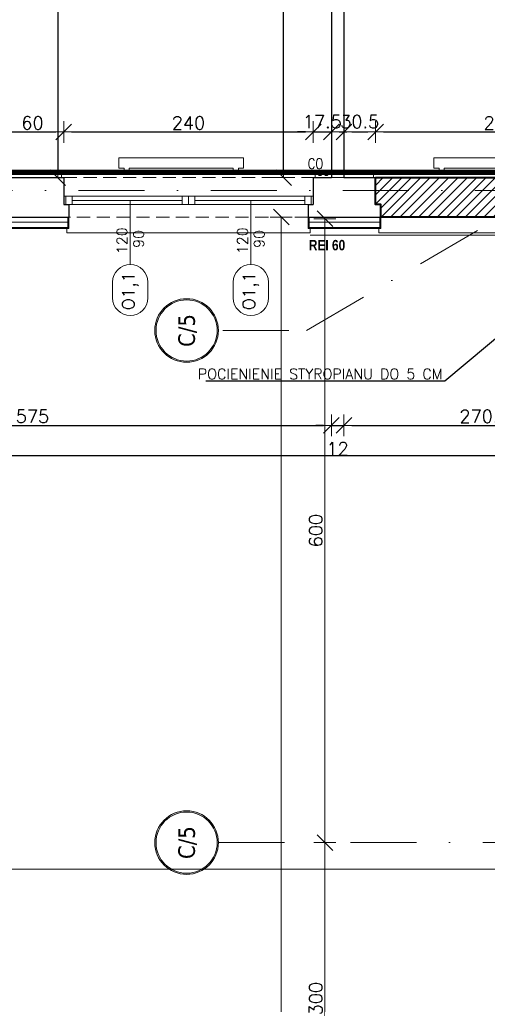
# Model space of a CAD drawing. Header units: millimetres. Extents: x 23192 to 177760, y -399809 to -79279.
# Tile 114 of 256: x 51379 to 51829, y -196383 to -195436. Entities that reach past the tile are written whole.
import ezdxf
from ezdxf import colors
from ezdxf.entities.mleader import LeaderData, LeaderLine
from ezdxf.enums import TextEntityAlignment as Align
from ezdxf.math import Vec2, Vec3

# ---------------------------------------------------------------- set-up
doc = ezdxf.new("R2010")
doc.units = ezdxf.units.MM
for name, pattern in [('2_3', [1, 0.5, -0.5]), ('DASHDOT', [25.4, 12.7, -6.35, 0, -6.35]), ('HIDDEN', [9.525, 6.35, -3.175]), ('STRICHLINIE', [0.75, 0.5, -0.25])]:
    doc.linetypes.add(name, pattern=pattern)
doc.layers.get('0').update_dxf_attribs({"lineweight": 0})
for name, color, linetype, lineweight in [('! WYPOSAŻENIE', 252, 'Continuous', 5), ('!! 0_ Istn-okna', 6, 'Continuous', 13), ('!! 0_ Istn-sciany', 3, 'Continuous', 30), ('!! 0_ Istn-widok', 1, 'Continuous', 15), ('!! 0_Istn-armatura', 6, 'Continuous', 9), ('!! 0_Istn-cienka', 4, 'Continuous', 9), ('!! 0_Opis_okna', 8, 'Continuous', 15), ('!! 0_Opis_pom', 9, 'Continuous', 13), ('!! 1  WYDZIELENIE PPOŻ', 252, 'Continuous', 0), ('!! 1_ tynk zewn  - nowy', 21, 'Continuous', 20), ('!! 1_hatch projektowane ściany', 4, 'Continuous', 5), ('!! 1_PROJ Sciany', 2, 'Continuous', 40), ('!! 2_ remont Ocieplenie', 4, 'ZIGZAG', 5), ('!! wymiary osi', 250, 'Continuous', 9), ('0-osie-liniA', 14, 'DASHDOT', 5), ('0-osie-tx', 66, 'Continuous', 9)]:
    doc.layers.add(name, color=color, linetype=linetype, lineweight=lineweight)
doc.layers.add('!! 0_Istn-grzejniki', color=7, linetype='Continuous', lineweight=0, plot=False)
doc.layers.add('!! 0_ramki', color=66, linetype='Continuous', lineweight=9, plot=False)
doc.styles.add('ARCHETYP', font='romans.shx', dxfattribs={"height": 15})
doc.styles.add('SKALA 1-1', font='simplex.shx', dxfattribs={"height": 2.5})
doc.styles.add('STYLE7', font='ARIALNB.TTF')
doc.styles.add('TAHOMA', font='tahoma.ttf')
doc.styles.add('TXT', font='simplex.shx')
doc.linetypes.add('ZIGZAG', pattern='A,0.00254,-5.08,[131,ltypeshp.shx,S=5.08,R=0,X=-5.08,Y=0],-10.16,[131,ltypeshp.shx,S=5.08,R=180,X=5.08,Y=0],-5.08', length=20.32254)
doc.dimstyles.new('DIM50', dxfattribs={"dimscale": 5, "dimtxt": 2.5, "dimasz": 1.5, "dimexe": 0, "dimexo": 0, "dimgap": 0.5, "dimtad": 1, "dimdec": 4, "dimrnd": 0.5, "dimdsep": 46, "dimtxsty": 'TXT', "dimblk1": 'TICK1', "dimblk2": 'TICK1', "dimsah": 1, "dimcen": 0, "dimse1": 1, "dimse2": 1, "dimclrd": 1, "dimclre": 7, "dimclrt": 9, "dimadec": 0, "dimazin": 0, "dimtfac": 1, "dimtdec": 4, "dimtmove": 2, "dimatfit": 3, "dimldrblk": 'TICK1', "dimfxl": 1, "dimtolj": 1, "dimarcsym": 0})

# ---------------------------------------------------------------- blocks, each defined once
blk = doc.blocks.new('*U80')
h = blk.add_hatch(color=256)
edge = h.paths.add_edge_path()
edge.add_arc((0, 0), 30.6, 0, 360)
edge = h.paths.add_edge_path(flags=17)
edge.add_arc((0, 0), 29.4, 0, 360)
for radius in [30.6, 29.4]:
    blk.add_circle((0, 0), radius)
at = {"style": 'TAHOMA', "flags": 8}
blk.add_attdef('ANSICHTSNUMMER', text='', height=16, dxfattribs=at).set_placement((0, 0), align=Align.MIDDLE_CENTER)
blk = doc.blocks.new('TICK1')
at = {"color": 0}
for p, q in [((0, -1.4), (0, 1.4)), ((0, 0), (-1, 0))]:
    blk.add_line(p, q, dxfattribs=at)
at = {"color": 2}
blk.add_line((-1, -1), (1, 1), dxfattribs=at)
blk = doc.blocks.new('*D3753')
at = {"layer": '!! wymiary osi', "color": 1, "lineweight": -2, "transparency": 16777216}
blk.add_line((51630.44, -197482.59), (51630.44, -195696.09), dxfattribs=at)
at = {"layer": 'DEFPOINTS', "color": 0, "transparency": 16777216}
for p in [(51630.44, -195688.59), (51851.71, -195688.59), (51851.71, -197490.09)]:
    blk.add_point(p, dxfattribs=at)
at = {"layer": '!! wymiary osi', "color": 1, "lineweight": -2, "transparency": 16777216, "xscale": 7.5, "yscale": 7.5, "zscale": 7.5}
for p, rotation in [((51630.44, -195688.59), 90), ((51630.44, -197490.09), 270)]:
    blk.add_blockref('TICK1', p, dxfattribs=dict(at, rotation=rotation))
at = {"layer": '!! wymiary osi', "color": 9, "transparency": 16777216, "insert": (51621.69, -196589.34), "char_height": 12.5, "attachment_point": 5, "rotation": 90, "style": 'TXT'}
blk.add_mtext('\\A1;1801.5', dxfattribs=at)
blk = doc.blocks.new('*D3756')
at = {"layer": '!! wymiary osi', "color": 1, "lineweight": -2, "transparency": 16777216}
blk.add_line((51672.46, -196582.59), (51672.46, -196297.59), dxfattribs=at)
at = {"layer": 'DEFPOINTS', "color": 0, "transparency": 16777216}
for p in [(51672.46, -196290.09), (51672.46, -196290.09), (51672.46, -196590.09)]:
    blk.add_point(p, dxfattribs=at)
at = {"layer": '!! wymiary osi', "color": 1, "lineweight": -2, "transparency": 16777216, "xscale": 7.5, "yscale": 7.5, "zscale": 7.5}
for p, rotation in [((51672.46, -196290.09), 90), ((51672.46, -196590.09), 270)]:
    blk.add_blockref('TICK1', p, dxfattribs=dict(at, rotation=rotation))
at = {"layer": '!! wymiary osi', "color": 9, "transparency": 16777216, "insert": (51663.71, -196440.09), "char_height": 12.5, "attachment_point": 5, "rotation": 90, "style": 'TXT'}
blk.add_mtext('\\A1;300', dxfattribs=at)
blk = doc.blocks.new('*D3757')
at = {"layer": '!! wymiary osi', "color": 1, "lineweight": -2, "transparency": 16777216}
blk.add_line((51672.46, -196282.59), (51672.46, -195697.59), dxfattribs=at)
at = {"layer": 'DEFPOINTS', "color": 0, "transparency": 16777216}
for p in [(51672.46, -195690.09), (51837.14, -195690.09), (51672.46, -196290.09)]:
    blk.add_point(p, dxfattribs=at)
at = {"layer": '!! wymiary osi', "color": 1, "lineweight": -2, "transparency": 16777216, "xscale": 7.5, "yscale": 7.5, "zscale": 7.5}
for p, rotation in [((51672.46, -195690.09), 90), ((51672.46, -196290.09), 270)]:
    blk.add_blockref('TICK1', p, dxfattribs=dict(at, rotation=rotation))
at = {"layer": '!! wymiary osi', "color": 9, "transparency": 16777216, "insert": (51663.71, -195990.09), "char_height": 12.5, "attachment_point": 5, "rotation": 90, "style": 'TXT'}
blk.add_mtext('\\A1;600', dxfattribs=at)
blk = doc.blocks.new('1_ok-opis')
blk.add_line((0, 111.61), (0, 50))
for points in [[(-17, 128.61), (-17, 143.61)], [(17, 128.61), (17, 143.61)]]:
    blk.add_lwpolyline(points)
for centre, start, end in [((0, 143.61), 0, 180), ((0, 128.61), 180, 0)]:
    blk.add_arc(centre, 17, start, end)
at = {"style": 'ARCHETYP'}
for tag, height, rotation, p in [('NR', 12, 90, (0, 136.9)), ('NR', 12, 270, (0, 136.9)), ('SZEROKOŚĆ', 10, 90, (-8, 78.29)), ('WYSOKOŚĆ', 10, 270, (-8, 78.29)), ('WYSOKOŚĆ', 10, 90, (8, 78.29)), ('SZEROKOŚĆ', 10, 270, (8, 78.29))]:
    blk.add_attdef(tag, text='', height=height, rotation=rotation, dxfattribs=at).set_placement(p, align=Align.MIDDLE)
blk = doc.blocks.new('*D2291')
at = {"layer": '!! wymiary osi', "color": 1, "lineweight": -2, "transparency": 16777216}
blk.add_line((48888.21, -195854.74), (51948.21, -195854.74), dxfattribs=at)
at = {"layer": 'DEFPOINTS', "color": 0, "transparency": 16777216}
for p in [(48880.71, -195636.59), (51955.71, -195636.59), (51955.71, -195854.74)]:
    blk.add_point(p, dxfattribs=at)
at = {"layer": '!! wymiary osi', "color": 1, "lineweight": -2, "transparency": 16777216, "xscale": 7.5, "yscale": 7.5, "zscale": 7.5, "rotation": 180}
blk.add_blockref('TICK1', (48880.71, -195854.74), dxfattribs=at)
at = {"layer": '!! wymiary osi', "color": 1, "lineweight": -2, "transparency": 16777216, "xscale": 7.5, "yscale": 7.5, "zscale": 7.5}
blk.add_blockref('TICK1', (51955.71, -195854.74), dxfattribs=at)
at = {"layer": '!! wymiary osi', "color": 9, "transparency": 16777216, "insert": (50418.21, -195845.99), "char_height": 12.5, "attachment_point": 5, "style": 'TXT'}
blk.add_mtext('\\A1;3075', dxfattribs=at)
blk = doc.blocks.new('*D2309')
at = {"layer": '!! wymiary osi', "color": 1, "lineweight": -2, "transparency": 16777216}
blk.add_line((51111.21, -195825.86), (51671.21, -195825.86), dxfattribs=at)
at = {"layer": 'DEFPOINTS', "color": 0, "transparency": 16777216}
for p in [(51103.71, -195587.59), (51678.71, -195587.59), (51678.71, -195825.86)]:
    blk.add_point(p, dxfattribs=at)
at = {"layer": '!! wymiary osi', "color": 1, "lineweight": -2, "transparency": 16777216, "xscale": 7.5, "yscale": 7.5, "zscale": 7.5, "rotation": 180}
blk.add_blockref('TICK1', (51103.71, -195825.86), dxfattribs=at)
at = {"layer": '!! wymiary osi', "color": 1, "lineweight": -2, "transparency": 16777216, "xscale": 7.5, "yscale": 7.5, "zscale": 7.5}
blk.add_blockref('TICK1', (51678.71, -195825.86), dxfattribs=at)
at = {"layer": '!! wymiary osi', "color": 9, "transparency": 16777216, "insert": (51391.21, -195817.11), "char_height": 12.5, "attachment_point": 5, "style": 'TXT'}
blk.add_mtext('\\A1;575', dxfattribs=at)
blk = doc.blocks.new('*D2310')
at = {"layer": '!! wymiary osi', "color": 1, "lineweight": -2, "transparency": 16777216}
for p, q in [((51671.21, -195825.86), (51663.71, -195825.86)), ((51678.71, -195825.86), (51690.71, -195825.86)), ((51698.21, -195825.86), (51705.71, -195825.86))]:
    blk.add_line(p, q, dxfattribs=at)
at = {"layer": 'DEFPOINTS', "color": 0, "transparency": 16777216}
for p in [(51678.71, -195587.59), (51690.71, -195587.59), (51690.71, -195825.86)]:
    blk.add_point(p, dxfattribs=at)
at = {"layer": '!! wymiary osi', "color": 1, "lineweight": -2, "transparency": 16777216, "xscale": 7.5, "yscale": 7.5, "zscale": 7.5}
blk.add_blockref('TICK1', (51678.71, -195825.86), dxfattribs=at)
at = {"layer": '!! wymiary osi', "color": 1, "lineweight": -2, "transparency": 16777216, "xscale": 7.5, "yscale": 7.5, "zscale": 7.5, "rotation": 180}
blk.add_blockref('TICK1', (51690.71, -195825.86), dxfattribs=at)
at = {"layer": '!! wymiary osi', "color": 9, "transparency": 16777216, "insert": (51684.71, -195848.36), "char_height": 12.5, "attachment_point": 5, "style": 'TXT'}
blk.add_mtext('\\A1;12', dxfattribs=at)
blk = doc.blocks.new('*D2311')
at = {"layer": '!! wymiary osi', "color": 1, "lineweight": -2, "transparency": 16777216}
blk.add_line((51698.21, -195825.86), (51953.72, -195825.86), dxfattribs=at)
at = {"layer": 'DEFPOINTS', "color": 0, "transparency": 16777216}
for p in [(51690.71, -195587.59), (51961.22, -195587.59), (51961.22, -195825.86)]:
    blk.add_point(p, dxfattribs=at)
at = {"layer": '!! wymiary osi', "color": 1, "lineweight": -2, "transparency": 16777216, "xscale": 7.5, "yscale": 7.5, "zscale": 7.5, "rotation": 180}
blk.add_blockref('TICK1', (51690.71, -195825.86), dxfattribs=at)
at = {"layer": '!! wymiary osi', "color": 1, "lineweight": -2, "transparency": 16777216, "xscale": 7.5, "yscale": 7.5, "zscale": 7.5}
blk.add_blockref('TICK1', (51961.22, -195825.86), dxfattribs=at)
at = {"layer": '!! wymiary osi', "color": 9, "transparency": 16777216, "insert": (51825.96, -195817.11), "char_height": 12.5, "attachment_point": 5, "style": 'TXT'}
blk.add_mtext('\\A1;270.5', dxfattribs=at)
blk = doc.blocks.new('*D2355')
at = {"layer": '!! wymiary osi', "color": 1, "lineweight": -2, "transparency": 16777216}
blk.add_line((51368.72, -195543.73), (51413.72, -195543.73), dxfattribs=at)
at = {"layer": 'DEFPOINTS', "color": 0, "transparency": 16777216}
for p in [(51421.22, -195543.73), (51361.22, -195587.59), (51421.22, -195587.59)]:
    blk.add_point(p, dxfattribs=at)
at = {"layer": '!! wymiary osi', "color": 1, "lineweight": -2, "transparency": 16777216, "xscale": 7.5, "yscale": 7.5, "zscale": 7.5, "rotation": 180}
blk.add_blockref('TICK1', (51361.22, -195543.73), dxfattribs=at)
at = {"layer": '!! wymiary osi', "color": 1, "lineweight": -2, "transparency": 16777216, "xscale": 7.5, "yscale": 7.5, "zscale": 7.5}
blk.add_blockref('TICK1', (51421.22, -195543.73), dxfattribs=at)
at = {"layer": '!! wymiary osi', "color": 9, "transparency": 16777216, "insert": (51391.22, -195534.98), "char_height": 12.5, "attachment_point": 5, "style": 'TXT'}
blk.add_mtext('\\A1;60', dxfattribs=at)
blk = doc.blocks.new('*D2356')
at = {"layer": '!! wymiary osi', "color": 1, "lineweight": -2, "transparency": 16777216}
blk.add_line((51428.72, -195543.73), (51653.72, -195543.73), dxfattribs=at)
at = {"layer": 'DEFPOINTS', "color": 0, "transparency": 16777216}
for p in [(51661.22, -195543.73), (51421.22, -195587.59), (51661.22, -195587.59)]:
    blk.add_point(p, dxfattribs=at)
at = {"layer": '!! wymiary osi', "color": 1, "lineweight": -2, "transparency": 16777216, "xscale": 7.5, "yscale": 7.5, "zscale": 7.5, "rotation": 180}
blk.add_blockref('TICK1', (51421.22, -195543.73), dxfattribs=at)
at = {"layer": '!! wymiary osi', "color": 1, "lineweight": -2, "transparency": 16777216, "xscale": 7.5, "yscale": 7.5, "zscale": 7.5}
blk.add_blockref('TICK1', (51661.22, -195543.73), dxfattribs=at)
at = {"layer": '!! wymiary osi', "color": 9, "transparency": 16777216, "insert": (51541.22, -195534.98), "char_height": 12.5, "attachment_point": 5, "style": 'TXT'}
blk.add_mtext('\\A1;240', dxfattribs=at)
blk = doc.blocks.new('*D2357')
at = {"layer": '!! wymiary osi', "color": 1, "lineweight": -2, "transparency": 16777216}
for p, q in [((51653.72, -195543.73), (51646.22, -195543.73)), ((51661.22, -195543.73), (51678.71, -195543.73)), ((51686.21, -195543.73), (51693.71, -195543.73))]:
    blk.add_line(p, q, dxfattribs=at)
at = {"layer": 'DEFPOINTS', "color": 0, "transparency": 16777216}
for p in [(51678.71, -195543.73), (51661.22, -195587.59), (51678.71, -195587.59)]:
    blk.add_point(p, dxfattribs=at)
at = {"layer": '!! wymiary osi', "color": 1, "lineweight": -2, "transparency": 16777216, "xscale": 7.5, "yscale": 7.5, "zscale": 7.5}
blk.add_blockref('TICK1', (51661.22, -195543.73), dxfattribs=at)
at = {"layer": '!! wymiary osi', "color": 1, "lineweight": -2, "transparency": 16777216, "xscale": 7.5, "yscale": 7.5, "zscale": 7.5, "rotation": 180}
blk.add_blockref('TICK1', (51678.71, -195543.73), dxfattribs=at)
at = {"layer": '!! wymiary osi', "color": 9, "transparency": 16777216, "insert": (51669.96, -195533.73), "char_height": 12.5, "attachment_point": 5, "style": 'TXT'}
blk.add_mtext('\\A1;17.5', dxfattribs=at)
blk = doc.blocks.new('*D2358')
at = {"layer": '!! wymiary osi', "color": 1, "lineweight": -2, "transparency": 16777216}
blk.add_line((51698.21, -195543.73), (51713.72, -195543.73), dxfattribs=at)
at = {"layer": 'DEFPOINTS', "color": 0, "transparency": 16777216}
for p in [(51721.22, -195543.73), (51690.71, -195587.59), (51721.22, -195587.59)]:
    blk.add_point(p, dxfattribs=at)
at = {"layer": '!! wymiary osi', "color": 1, "lineweight": -2, "transparency": 16777216, "xscale": 7.5, "yscale": 7.5, "zscale": 7.5, "rotation": 180}
blk.add_blockref('TICK1', (51690.71, -195543.73), dxfattribs=at)
at = {"layer": '!! wymiary osi', "color": 1, "lineweight": -2, "transparency": 16777216, "xscale": 7.5, "yscale": 7.5, "zscale": 7.5}
blk.add_blockref('TICK1', (51721.22, -195543.73), dxfattribs=at)
at = {"layer": '!! wymiary osi', "color": 9, "transparency": 16777216, "insert": (51705.96, -195533.73), "char_height": 12.5, "attachment_point": 5, "style": 'TXT'}
blk.add_mtext('\\A1;30.5', dxfattribs=at)
blk = doc.blocks.new('*D2359')
at = {"layer": '!! wymiary osi', "color": 1, "lineweight": -2, "transparency": 16777216}
blk.add_line((51728.72, -195543.73), (51953.72, -195543.73), dxfattribs=at)
at = {"layer": 'DEFPOINTS', "color": 0, "transparency": 16777216}
for p in [(51961.22, -195543.73), (51721.22, -195587.59), (51961.22, -195587.59)]:
    blk.add_point(p, dxfattribs=at)
at = {"layer": '!! wymiary osi', "color": 1, "lineweight": -2, "transparency": 16777216, "xscale": 7.5, "yscale": 7.5, "zscale": 7.5, "rotation": 180}
blk.add_blockref('TICK1', (51721.22, -195543.73), dxfattribs=at)
at = {"layer": '!! wymiary osi', "color": 1, "lineweight": -2, "transparency": 16777216, "xscale": 7.5, "yscale": 7.5, "zscale": 7.5}
blk.add_blockref('TICK1', (51961.22, -195543.73), dxfattribs=at)
at = {"layer": '!! wymiary osi', "color": 9, "transparency": 16777216, "insert": (51841.22, -195534.98), "char_height": 12.5, "attachment_point": 5, "style": 'TXT'}
blk.add_mtext('\\A1;240', dxfattribs=at)
blk = doc.blocks.new('*D2573')
at = {"layer": '!! wymiary osi', "color": 1, "lineweight": -2, "transparency": 16777216}
blk.add_line((51632.79, -195580.09), (51632.79, -195157.1), dxfattribs=at)
at = {"layer": 'DEFPOINTS', "color": 0, "transparency": 16777216}
for p in [(51632.79, -195149.6), (51678.71, -195149.6), (51678.71, -195587.59)]:
    blk.add_point(p, dxfattribs=at)
at = {"layer": '!! wymiary osi', "color": 1, "lineweight": -2, "transparency": 16777216, "xscale": 7.5, "yscale": 7.5, "zscale": 7.5}
for p, rotation in [((51632.79, -195149.6), 90), ((51632.79, -195587.59), 270)]:
    blk.add_blockref('TICK1', p, dxfattribs=dict(at, rotation=rotation))
at = {"layer": '!! wymiary osi', "color": 9, "transparency": 16777216, "insert": (51624.04, -195368.59), "char_height": 12.5, "attachment_point": 5, "rotation": 90, "style": 'TXT'}
blk.add_mtext('\\A1;438', dxfattribs=at)
blk = doc.blocks.new('*D2576')
at = {"layer": '!! wymiary osi', "color": 1, "lineweight": -2, "transparency": 16777216}
blk.add_line((51415.47, -195091.09), (51415.47, -195580.09), dxfattribs=at)
at = {"layer": 'DEFPOINTS', "color": 0, "transparency": 16777216}
for p in [(51361.71, -195083.59), (51361.22, -195587.59), (51415.47, -195587.59)]:
    blk.add_point(p, dxfattribs=at)
at = {"layer": '!! wymiary osi', "color": 1, "lineweight": -2, "transparency": 16777216, "xscale": 7.5, "yscale": 7.5, "zscale": 7.5}
for p, rotation in [((51415.47, -195083.59), 90), ((51415.47, -195587.59), 270)]:
    blk.add_blockref('TICK1', p, dxfattribs=dict(at, rotation=rotation))
at = {"layer": '!! wymiary osi', "color": 9, "transparency": 16777216, "insert": (51406.72, -195335.59), "char_height": 12.5, "attachment_point": 5, "rotation": 90, "style": 'TXT'}
blk.add_mtext('\\A1;504', dxfattribs=at)
blk = doc.blocks.new('BLOK OSI')
at = {"layer": '0-osie-liniA', "ltscale": 5}
for points in [[(48639.33021, -195663.0883), (55424.2848, -195663.0883)], [(51574.26032, -195797.61414), (51654.70835, -195797.61414), (51841.21802, -195688.5883)], [(51570.03302, -196290.0883), (53810.60983, -196290.0883)]]:
    blk.add_lwpolyline(points, dxfattribs=at)
at = {"layer": '0-osie-tx'}
ref = blk.add_blockref('*U80', (51539.43302, -195797.61414), dxfattribs=dict(at, rotation=270))
ref.add_attrib('ANSICHTSNUMMER', 'C/5', dxfattribs={"layer": '0', "height": 16, "rotation": 90, "style": 'TAHOMA', "flags": 8}).set_placement((51539.43302, -195797.61414), align=Align.MIDDLE_CENTER)
ref = blk.add_blockref('*U80', (51539.43302, -196290.0883), dxfattribs=dict(at, rotation=270))
ref.add_attrib('ANSICHTSNUMMER', 'C/5', dxfattribs={"layer": '0', "height": 16, "rotation": 90, "style": 'TAHOMA', "flags": 8}).set_placement((51539.43302, -196290.0883), align=Align.MIDDLE_CENTER)
at = {"layer": '!! wymiary osi'}
for base, p1, p2, picture, middle in [((51630.43546, -195688.5883), (51851.71142, -197490.0883), (51851.71142, -195688.5883), '*D3753', (51621.68546, -196589.3383)), ((51672.45727, -195690.0883), (51672.45727, -196290.0883), (51837.14395, -195690.0883), '*D3757', (51663.70727, -195990.0883)), ((51672.45727, -196290.0883), (51672.45727, -196590.0883), (51672.45727, -196290.0883), '*D3756', (51663.70727, -196440.0883))]:
    dim = blk.add_linear_dim(base=base, p1=p1, p2=p2, angle=90, dimstyle='DIM50', dxfattribs=at)
    dim.commit()
    dim.dimension.update_dxf_attribs({"geometry": picture, "text_midpoint": middle})

msp = doc.modelspace()

# ---------------------------------------------------------------- hatches: boundary and pattern name
at = {"layer": '!! 1_hatch projektowane ściany'}
h = msp.add_hatch(dxfattribs=at)
h.set_pattern_fill('ANSI31', color=256, scale=2)
h.paths.add_polyline_path([(51721.21802, -195587.5883), (51841.21802, -195587.5883), (51841.21802, -195625.5883), (51726.21802, -195625.5883), (51726.21802, -195613.5883), (51721.21802, -195613.5883)])

# ---------------------------------------------------------------- linework, layer by layer
at = {"layer": '!! 0_ Istn-okna'}
for points in [[(51421.21802, -195605.5883), (51661.21802, -195605.5883)], [(51429.21802, -195609.5883), (51535.21802, -195609.5883)], [(51547.21802, -195609.5883), (51653.21802, -195609.5883)], [(51421.21802, -195613.5883), (51661.21802, -195613.5883)]]:
    msp.add_lwpolyline(points, dxfattribs=at)
for points in [[(51423.21802, -195613.5883), (51429.21802, -195613.5883), (51429.21802, -195605.5883), (51423.21802, -195605.5883)], [(51535.21802, -195613.5883), (51541.21802, -195613.5883), (51541.21802, -195605.5883), (51535.21802, -195605.5883)], [(51541.21802, -195613.5883), (51547.21802, -195613.5883), (51547.21802, -195605.5883), (51541.21802, -195605.5883)], [(51653.21802, -195613.5883), (51659.21802, -195613.5883), (51659.21802, -195605.5883), (51653.21802, -195605.5883)]]:
    msp.add_lwpolyline(points, close=True, dxfattribs=at)
at = {"layer": '!! 0_ Istn-sciany'}
for points in [[(51678.71142, -195151.5883), (51678.71142, -195587.5883)], [(51690.71142, -195163.5883), (51690.71142, -195587.5883)], [(51361.21802, -195587.5883), (51421.21802, -195587.5883)], [(51421.21802, -195587.5883), (51421.21802, -195613.5883)], [(51661.21802, -195587.5883), (51678.71142, -195587.5883)], [(51661.21802, -195587.5883), (51661.21802, -195613.5883)], [(51690.71142, -195587.5883), (51721.21802, -195587.5883)], [(51721.21802, -195587.5883), (51721.21802, -195613.5883)], [(51421.21802, -195613.5883), (51426.21802, -195613.5883)], [(51426.21802, -195613.5883), (51426.21802, -195625.5883)], [(51656.21802, -195613.5883), (51661.21802, -195613.5883)], [(51656.21802, -195613.5883), (51656.21802, -195625.5883)], [(51726.21802, -195613.5883), (51726.21802, -195625.5883)], [(51356.21802, -195625.5883), (51426.21802, -195625.5883)], [(51656.21802, -195625.5883), (51726.21802, -195625.5883)]]:
    msp.add_lwpolyline(points, dxfattribs=at)
at = {"layer": '!! 0_ Istn-widok'}
for points in [[(51419.21802, -195582.5883), (51663.21802, -195582.5883)], [(51419.21802, -195587.5883), (51419.21802, -195582.5883)], [(51663.21802, -195587.5883), (51663.21802, -195582.5883)], [(51678.71142, -195587.5883), (51690.71142, -195587.5883)], [(51719.21802, -195582.5883), (51963.21802, -195582.5883)], [(51719.21802, -195587.5883), (51719.21802, -195582.5883)], [(51424.21802, -195635.5883), (51424.21802, -195640.5883)], [(51658.21802, -195635.5883), (51658.21802, -195640.5883)], [(51724.21802, -195635.5883), (51724.21802, -195640.5883)], [(51658.21802, -195640.5883), (51424.21802, -195640.5883)], [(51958.21802, -195640.5883), (51724.21802, -195640.5883)]]:
    msp.add_lwpolyline(points, dxfattribs=at)
at = {"layer": '!! 0_Istn-armatura'}
for centre in [(51667.71142, -195583.5883), (51673.71142, -195583.5883)]:
    msp.add_circle(centre, 2, dxfattribs=at)
at = {"layer": '!! 0_Istn-cienka', "linetype": 'HIDDEN', "ltscale": 2}
for points in [[(51421.21802, -195587.5883), (51661.21802, -195587.5883)], [(51721.21802, -195587.5883), (51961.21802, -195587.5883)], [(51656.21802, -195625.5883), (51426.21802, -195625.5883)], [(51956.21802, -195625.5883), (51726.21802, -195625.5883)]]:
    msp.add_lwpolyline(points, dxfattribs=at)
at = {"layer": '!! 0_Istn-grzejniki'}
for points in [[(51479.21802, -195583.42942), (51479.21802, -195578.42942), (51474.21802, -195578.42942), (51474.21802, -195568.42942), (51594.21802, -195568.42942), (51594.21802, -195578.42942), (51589.21802, -195578.42942), (51589.21802, -195583.42942), (51584.21802, -195583.42942), (51584.21802, -195578.42942), (51484.21802, -195578.42942), (51484.21802, -195583.42942)], [(51782.21802, -195583.42942), (51782.21802, -195578.42942), (51777.21802, -195578.42942), (51777.21802, -195568.42942), (51897.21802, -195568.42942), (51897.21802, -195578.42942), (51892.21802, -195578.42942), (51892.21802, -195583.42942), (51887.21802, -195583.42942), (51887.21802, -195578.42942), (51787.21802, -195578.42942), (51787.21802, -195583.42942)]]:
    msp.add_lwpolyline(points, close=True, dxfattribs=at)
at = {"layer": '!! 0_ramki'}
msp.add_lwpolyline([(48565.42916, -193282.57641), (52765.42916, -193282.57641), (52765.42916, -196252.57641), (48565.42916, -196252.57641)], close=True, dxfattribs=at)
at = {"layer": '!! 1  WYDZIELENIE PPOŻ', "color": 20, "linetype": '2_3', "ltscale": 10, "true_color": 0xf65c09, "const_width": 1}
msp.add_lwpolyline([(51841.21802, -195642.88711), (51658.13441, -195642.88711)], dxfattribs=at)
at = {"layer": '!! 1_ tynk zewn  - nowy'}
for points in [[(51425.21802, -195625.5883), (51425.21802, -195636.5883)], [(51426.21802, -195625.5883), (51426.21802, -195636.5883)], [(51656.21802, -195625.5883), (51656.21802, -195636.5883)], [(51657.21802, -195625.5883), (51657.21802, -195636.5883)], [(51725.21802, -195625.5883), (51725.21802, -195636.5883)], [(51726.21802, -195625.5883), (51726.21802, -195636.5883)], [(51426.21802, -195635.5883), (51356.21802, -195635.5883)], [(51426.21802, -195636.5883), (51356.21802, -195636.5883)], [(51726.21802, -195635.5883), (51656.21802, -195635.5883)], [(51726.21802, -195636.5883), (51656.21802, -195636.5883)]]:
    msp.add_lwpolyline(points, dxfattribs=at)
at = {"layer": '!! 1_PROJ Sciany', "color": 92, "linetype": 'STRICHLINIE', "ltscale": 25, "true_color": 0x00c200, "const_width": 5}
msp.add_lwpolyline([(52004.71142, -195582.5883), (53173.71142, -195582.5883), (53173.71142, -195567.04591), (54961.71142, -195569.58121), (54961.71142, -194921.5883), (54974.71142, -194921.5883), (54974.71142, -194356.5883), (54755.71142, -194356.5883), (54755.71142, -194956.5883), (53237.71142, -194956.5883), (53237.71142, -194656.5883), (52860.74164, -194656.5883), (52856.74164, -193996.5883), (51721.71142, -193996.5883), (51721.71142, -194956.5883), (51366.71142, -194956.5883), (51366.71142, -195088.5883), (51108.71142, -195088.5883), (51108.71142, -195582.5883)], close=True, dxfattribs=at)
at = {"layer": '!! 1_PROJ Sciany'}
msp.add_lwpolyline([(51721.21802, -195587.5883), (51841.21802, -195587.5883), (51841.21802, -195625.5883), (51726.21802, -195625.5883), (51726.21802, -195613.5883), (51721.21802, -195613.5883)], close=True, dxfattribs=at)
at = {"layer": '!! 2_ remont Ocieplenie', "linetype": 'ZIGZAG', "ltscale": 0.75}
for points in [[(51426.21802, -195630.5883), (51356.21802, -195630.5883)], [(51726.21802, -195630.5883), (51656.21802, -195630.5883)]]:
    msp.add_lwpolyline(points, dxfattribs=at)

# ---------------------------------------------------------------- block references
at = {"layer": '!! 0_Opis_okna'}
ref = msp.add_blockref('1_ok-opis', (51485.21802, -195559.5883), dxfattribs=dict(at, rotation=180))
ref.add_attrib('SZEROKOŚĆ', '120', dxfattribs={"layer": '0', "height": 10, "rotation": 90, "style": 'ARCHETYP'}).set_placement((51477.21802, -195648.30871), align=Align.MIDDLE)
ref.add_attrib('WYSOKOŚĆ', '90', dxfattribs={"layer": '0', "height": 10, "rotation": 90, "style": 'ARCHETYP'}).set_placement((51493.21802, -195646.53526), align=Align.MIDDLE)
ref.add_attrib('NR', 'O1,1', dxfattribs={"layer": '0', "height": 12, "rotation": 90, "style": 'ARCHETYP'}).set_placement((51485.21802, -195696.48975), align=Align.MIDDLE)
ref = msp.add_blockref('1_ok-opis', (51601.21802, -195559.5883), dxfattribs=dict(at, rotation=180))
ref.add_attrib('SZEROKOŚĆ', '120', dxfattribs={"layer": '0', "height": 10, "rotation": 90, "style": 'ARCHETYP'}).set_placement((51593.21802, -195648.30871), align=Align.MIDDLE)
ref.add_attrib('WYSOKOŚĆ', '90', dxfattribs={"layer": '0', "height": 10, "rotation": 90, "style": 'ARCHETYP'}).set_placement((51609.21802, -195646.53526), align=Align.MIDDLE)
ref.add_attrib('NR', 'O1,1', dxfattribs={"layer": '0', "height": 12, "rotation": 90, "style": 'ARCHETYP'}).set_placement((51601.21802, -195696.48975), align=Align.MIDDLE)
at = {"layer": '!! wymiary osi'}
msp.add_blockref('BLOK OSI', (0, 63), dxfattribs=at)

# ---------------------------------------------------------------- texts
at = {"layer": '! WYPOSAŻENIE', "color": 20, "true_color": 0xf65c09, "insert": (51656.99039, -195647.53895), "char_height": 10, "attachment_point": 1, "style": 'STYLE7'}
msp.add_mtext_dynamic_manual_height_columns('REI 60', width=58.1261145, gutter_width=75, heights=[0], dxfattribs=at)
at = {"layer": '!! 0_Istn-armatura', "style": 'ARCHETYP', "width": 0.8}
msp.add_text('CO', height=10, rotation=0.00000004, dxfattribs=at).set_placement((51656.08069, -195579.15757))

# ---------------------------------------------------------------- dimensions: what is measured, and where the dimension line sits
at = {"layer": '!! wymiary osi'}
for base, p1, p2, picture, middle in [((51415.47144, -195587.5883), (51361.71142, -195083.5883), (51361.21802, -195587.5883), '*D2576', (51406.72144, -195335.5883)), ((51632.792482, -195149.599347), (51678.711424, -195587.588303), (51678.711424, -195149.599347), '*D2573', (51624.042482, -195368.593825))]:
    dim = msp.add_linear_dim(base=base, p1=p1, p2=p2, angle=90, dimstyle='DIM50', dxfattribs=at)
    dim.commit()
    dim.dimension.update_dxf_attribs({"geometry": picture, "text_midpoint": middle})
for base, p1, p2, picture, middle in [((51421.21802, -195543.72628), (51361.21802, -195587.5883), (51421.21802, -195587.5883), '*D2355', (51391.21802, -195534.97628)), ((51661.21802, -195543.72628), (51421.21802, -195587.5883), (51661.21802, -195587.5883), '*D2356', (51541.21802, -195534.97628)), ((51678.71142, -195543.72628), (51661.21802, -195587.5883), (51678.71142, -195587.5883), '*D2357', (51669.96472, -195533.72628)), ((51721.21802, -195543.72628), (51690.71142, -195587.5883), (51721.21802, -195587.5883), '*D2358', (51705.96472, -195533.72628)), ((51961.21802, -195543.72628), (51721.21802, -195587.5883), (51961.21802, -195587.5883), '*D2359', (51841.21802, -195534.97628)), ((51678.71142, -195825.85653), (51103.71142, -195587.5883), (51678.71142, -195587.5883), '*D2309', (51391.21142, -195817.10653)), ((51690.71142, -195825.85653), (51678.71142, -195587.5883), (51690.71142, -195587.5883), '*D2310', (51684.71142, -195848.35653)), ((51961.21802, -195825.85653), (51690.71142, -195587.5883), (51961.21802, -195587.5883), '*D2311', (51825.96472, -195817.10653)), ((51955.71142, -195854.73717), (48880.71142, -195636.5883), (51955.71142, -195636.5883), '*D2291', (50418.21142, -195845.98717))]:
    dim = msp.add_linear_dim(base=base, p1=p1, p2=p2, dimstyle='DIM50', dxfattribs=at)
    dim.commit()
    dim.dimension.update_dxf_attribs({"geometry": picture, "text_midpoint": middle})

# ---------------------------------------------------------------- leaders
at = {"layer": '!! 0_Opis_pom', "ltscale": 0.7}
ml = msp.add_multileader_mtext('Standard', dxfattribs=at)
ml.set_content('POCIENIENIE STYROPIANU DO 5 CM', color=256, style='SKALA 1-1')
ml.set_leader_properties()
ml.build(insert=Vec2(0, 0))
ml.multileader.update_dxf_attribs({"text_right_attachment_type": 6, "dogleg_length": 0.36, "arrow_head_size": 10})
ctx = ml.context
ctx.base_point, ctx.char_height, ctx.arrow_head_size, ctx.plane_origin = Vec3(51516.38878, -195776.47663), 10, 10, Vec3(51961.71142, -195637.3383)
ctx.right_attachment, ctx.text_align_type = 6, 2
notes = []
notes.append((ctx, [(0, (1, 1, 0), (51787.89164, -195783.47663), (-1, 0), 0.36, [(0, [(51961.71142, -195637.3383)], 0, [])])]))
ctx.mtext.insert, ctx.mtext.alignment, ctx.mtext.flow_direction = Vec3(51785.53164, -195771.47663), 3, 5
for ctx, leaders in notes:
    for number, flags, end, landing, length, lines in leaders:
        leader = LeaderData()
        leader.index, (leader.has_last_leader_line, leader.has_dogleg_vector, leader.attachment_direction) = number, flags
        leader.last_leader_point, leader.dogleg_vector, leader.dogleg_length = Vec3(end), Vec3(landing), length
        for number, points, colour, breaks in lines:
            line = LeaderLine()
            line.index, line.vertices, line.color, line.breaks = number, Vec3.list(points), colors.encode_raw_color(colour), breaks
            leader.lines.append(line)
        ctx.leaders.append(leader)

doc.saveas('drawing.dxf')
